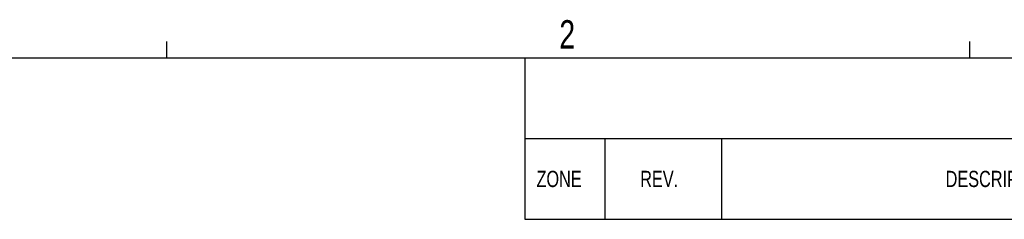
# Model space of a CAD drawing. Header units: inches. Extents: x 0.3 to 33.8, y 0.2 to 21.7.
# Tile 89 of 90: x 24.5 to 29.6, y 20.6 to 21.6. Entities that reach past the tile are written whole.
import ezdxf

# ---------------------------------------------------------------- set-up
doc = ezdxf.new("R2010")
doc.units = ezdxf.units.IN
doc.header["$MEASUREMENT"] = 0
doc.layers.add('BORDERS', color=7, linetype='Continuous')
doc.styles.add('SLDTEXTSTYLE0', font='TXT', dxfattribs={"width": 0.75})

# ---------------------------------------------------------------- blocks, each defined once
blk = doc.blocks.new('SW_TABLEANNOTATION_0')
at = {"layer": 'BORDERS', "color": 0}
for p, q in [((0, 0), (0, -0.4149)), ((0, 0), (0.4099, 0)), ((0.4099, 0), (1.0099, 0)), ((1.0099, 0), (4.0099, 0)), ((0, -0.4149), (0, -0.8297)), ((0, -0.4149), (0.4099, -0.4149)), ((0.4099, -0.4149), (0.4099, -0.8297)), ((0.4099, -0.4149), (1.0099, -0.4149)), ((1.0099, -0.4149), (1.0099, -0.8297)), ((1.0099, -0.4149), (4.0099, -0.4149)), ((0, -0.8297), (0.4099, -0.8297)), ((0.4099, -0.8297), (1.0099, -0.8297)), ((1.0099, -0.8297), (4.0099, -0.8297))]:
    blk.add_line(p, q, dxfattribs=at)
at = {"layer": 'BORDERS', "color": 0, "attachment_point": 1, "style": 'SLDTEXTSTYLE0'}
for s, insert, char_height in [('ZONE', (0.0591, -0.5804), 0.08333), ('REV.', (0.592, -0.5804), 0.08333), ('DESCRIPTION', (2.1611, -0.5804), 0.083333)]:
    blk.add_mtext(s, dxfattribs=dict(at, insert=insert, char_height=char_height))

msp = doc.modelspace()

# ---------------------------------------------------------------- linework, layer by layer
at = {"layer": 'BORDERS'}
for p, q in [((25.27288, 21.4106), (25.27288, 21.4954)), ((29.39788, 21.4106), (29.39788, 21.4954))]:
    msp.add_line(p, q, dxfattribs=at)
at = {"layer": 'BORDERS', "lineweight": 25}
msp.add_line((0.52288, 21.4106), (33.52288, 21.4106), dxfattribs=at)

# ---------------------------------------------------------------- block references
at = {"layer": 'BORDERS'}
msp.add_blockref('SW_TABLEANNOTATION_0', (27.11295, 21.4106), dxfattribs=at)

# ---------------------------------------------------------------- texts
at = {"layer": 'BORDERS', "color": 7, "insert": (27.28922, 21.60477), "char_height": 0.14583, "attachment_point": 1, "style": 'SLDTEXTSTYLE0'}
msp.add_mtext('2', dxfattribs=at)

doc.saveas('drawing.dxf')
